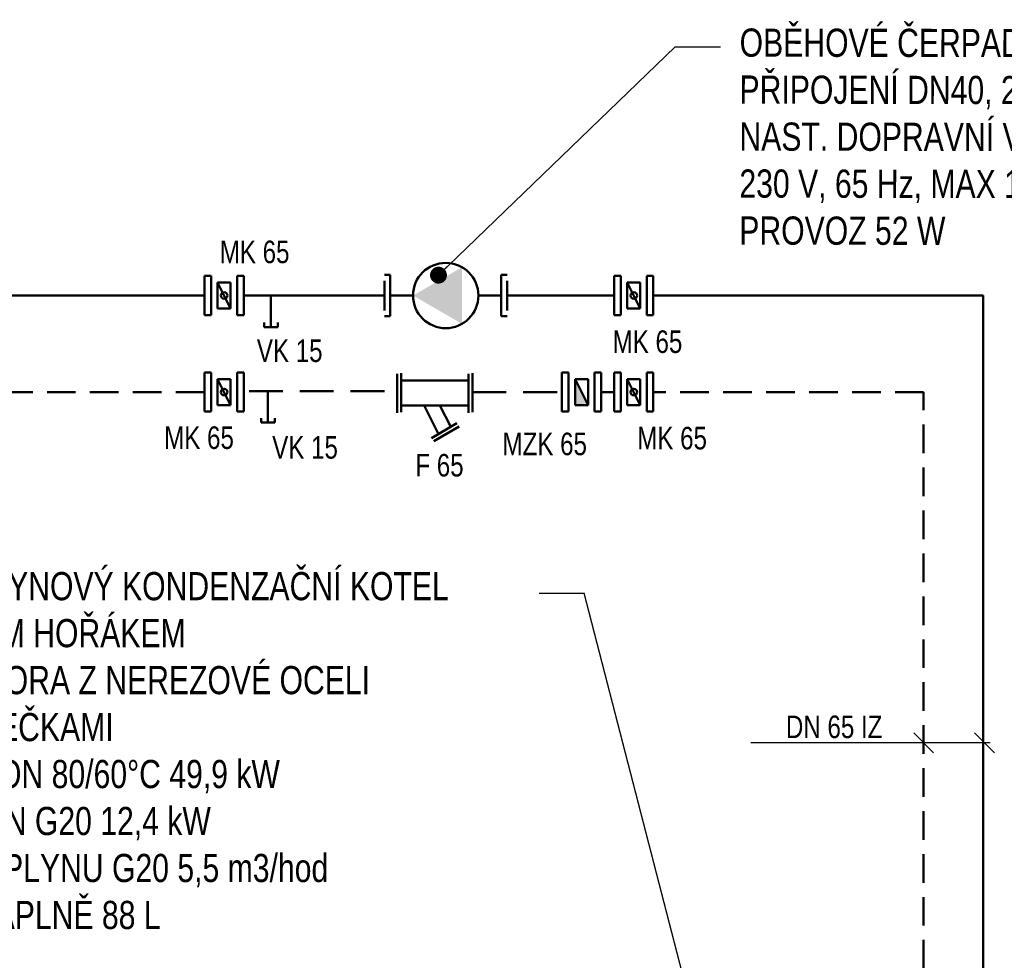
# Model space of a CAD drawing. Header units: millimetres. Extents: x -41881 to 54113, y -9946 to 101810.
# Tile 35 of 105: x -3594 to 773, y 12170 to 16343. Entities that reach past the tile are written whole.
import ezdxf

# ---------------------------------------------------------------- set-up
doc = ezdxf.new("R2010")
doc.units = ezdxf.units.MM
doc.linetypes.add('DASHED', pattern=[19.05, 12.7, -6.35])
doc.linetypes.add('HIDDEN', pattern=[0.75, 0.5, -0.25])
for name, color, linetype, lineweight in [('UT-armatury', 2, 'Continuous', 50), ('UT-potrubi_privodni', 3, 'Continuous', 50), ('UT-potrubi_zpetne', 3, 'DASHED', 50), ('UT-texty_stredni', 7, 'Continuous', 25)]:
    doc.layers.add(name, color=color, linetype=linetype, lineweight=lineweight)
doc.layers.add('UT-armatury-popis', color=7, linetype='Continuous')
doc.layers.add('UT-potrubi_zpetne-popis', color=7, linetype='Continuous')
doc.styles.get("Standard").update_dxf_attribs({"font": 'ic-simplex.shx', "width": 0.8})
doc.dimstyles.new('CADKON', dxfattribs={"dimscale": 50, "dimtxt": 2.5, "dimasz": 2.5, "dimexe": 1.8, "dimexo": 0, "dimgap": 0.6, "dimtad": 1, "dimrnd": 10, "dimtxsty": 'Standard', "dimblk1": 'OBLIQUE', "dimblk2": 'OBLIQUE', "dimsah": 1, "dimcen": 2.5, "dimadec": 1, "dimazin": 2, "dimtfac": 1, "dimtdec": 4, "dimtix": 1, "dimtmove": 2, "dimatfit": 3, "dimldrblk": 'OPEN30', "dimfxl": 5, "dimtfill": 1, "dimtolj": 1, "dimarcsym": 0})

# ---------------------------------------------------------------- blocks, each defined once
blk = doc.blocks.new('_OBLIQUE')
at = {"color": 0, "linetype": 'ByBlock'}
blk.add_line((-0.5, -0.5), (0.5, 0.5), dxfattribs=at)
blk = doc.blocks.new('*U60')
at = {"color": 0, "linetype": 'ByBlock', "lineweight": -2}
for p, q in [((0, 0), (140, 0)), ((140, 30), (120, 30)), ((140, 30), (140, -30)), ((140, -30), (120, -30))]:
    blk.add_line(p, q, dxfattribs=at)
blk = doc.blocks.new('*U67', base_point=(33738.7, -6403))
at = {"color": 0, "linetype": 'ByBlock'}
for p, q in [((33754.2, -6348.7), (33738.7, -6348.7)), ((33754.2, -6457.3), (33754.2, -6348.7)), ((34044.5, -6348.7), (34060, -6348.7)), ((34044.5, -6457.3), (34044.5, -6348.7)), ((33738.7, -6441.8), (33738.7, -6364.2)), ((34060, -6441.8), (34060, -6364.2)), ((33754.2, -6403), (33813.8, -6403)), ((34044.5, -6403), (33984.9, -6403)), ((33754.2, -6457.3), (33738.7, -6457.3)), ((34044.5, -6457.3), (34060, -6457.3))]:
    blk.add_line(p, q, dxfattribs=at)
at = {"color": 0, "linetype": 'ByBlock', "ltscale": 10}
blk.add_ellipse((33899.4, -6403), major_axis=(85.5, 0), ratio=1, start_param=1.570796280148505, end_param=7.853981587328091, dxfattribs=at)
at = {"color": 0, "linetype": 'ByBlock'}
blk.add_solid([(33984.9, -6403), (33856.6, -6477.1), (33856.6, -6328.9)], dxfattribs=at)

msp = doc.modelspace()

# ---------------------------------------------------------------- linework, layer by layer
at = {"layer": 'UT-armatury', "linetype": 'Continuous', "transparency": 33554687}
for p, q in [((-2774.172, 15206.101), (-2774.172, 15032.456)), ((-2745.231, 15206.101), (-2774.172, 15206.101)), ((-2745.231, 15032.456), (-2745.231, 15206.101)), ((-2629.468, 15206.101), (-2629.468, 15032.456)), ((-2600.527, 15206.101), (-2629.468, 15206.101)), ((-2600.527, 15032.456), (-2600.527, 15206.101)), ((-928.548, 15206.101), (-957.489, 15206.101)), ((-957.489, 15206.101), (-957.489, 15032.456)), ((-928.548, 15032.456), (-928.548, 15206.101)), ((-783.844, 15206.101), (-812.785, 15206.101)), ((-812.785, 15206.101), (-812.785, 15032.456)), ((-783.844, 15032.456), (-783.844, 15206.101)), ((-2716.29, 15177.16), (-2716.29, 15061.397)), ((-2716.29, 15177.16), (-2658.409, 15061.397)), ((-2716.29, 15177.16), (-2658.409, 15177.16)), ((-2658.409, 15177.16), (-2658.409, 15061.397)), ((-899.607, 15177.16), (-841.726, 15061.397)), ((-899.607, 15177.16), (-841.726, 15177.16)), ((-899.607, 15177.16), (-899.607, 15061.397)), ((-841.726, 15177.16), (-841.726, 15061.397)), ((-2774.172, 15032.456), (-2745.231, 15032.456)), ((-2658.409, 15061.397), (-2716.29, 15061.397)), ((-2629.468, 15032.456), (-2600.527, 15032.456)), ((-957.489, 15032.456), (-928.548, 15032.456)), ((-841.726, 15061.397), (-899.607, 15061.397)), ((-812.785, 15032.456), (-783.844, 15032.456)), ((-2745.231, 14777.951), (-2774.172, 14777.951)), ((-2774.172, 14777.951), (-2774.172, 14604.307)), ((-2745.231, 14604.307), (-2745.231, 14777.951)), ((-2629.468, 14777.951), (-2629.468, 14604.307)), ((-2600.527, 14777.951), (-2629.468, 14777.951)), ((-2600.527, 14604.307), (-2600.527, 14777.951)), ((-1920.149, 14772.682), (-1920.149, 14599.037)), ((-1902.785, 14774.852), (-1902.785, 14601.208)), ((-1603.248, 14772.682), (-1603.248, 14599.037)), ((-1585.884, 14774.852), (-1585.884, 14601.208)), ((-1189.015, 14777.951), (-1189.015, 14604.307)), ((-1160.074, 14777.951), (-1189.015, 14777.951)), ((-1160.074, 14604.307), (-1160.074, 14777.951)), ((-1044.311, 14777.951), (-1044.311, 14604.307)), ((-1015.37, 14777.951), (-1044.311, 14777.951)), ((-1015.37, 14604.307), (-1015.37, 14777.951)), ((-928.548, 14777.951), (-957.489, 14777.951)), ((-957.489, 14777.951), (-957.489, 14604.307)), ((-928.548, 14604.307), (-928.548, 14777.951)), ((-783.844, 14777.951), (-812.785, 14777.951)), ((-812.785, 14777.951), (-812.785, 14604.307)), ((-783.844, 14604.307), (-783.844, 14777.951)), ((-2716.29, 14749.01), (-2716.29, 14633.248)), ((-2716.29, 14749.01), (-2658.409, 14749.01)), ((-2716.29, 14749.01), (-2658.409, 14633.248)), ((-2658.409, 14749.01), (-2658.409, 14633.248)), ((-1900.614, 14742.294), (-1603.248, 14742.294)), ((-1131.133, 14633.248), (-1131.133, 14749.01)), ((-1073.252, 14633.248), (-1131.133, 14749.01)), ((-1131.133, 14749.01), (-1073.252, 14749.01)), ((-1073.252, 14633.248), (-1073.252, 14749.01)), ((-899.607, 14749.01), (-841.726, 14633.248)), ((-899.607, 14749.01), (-841.726, 14749.01)), ((-899.607, 14749.01), (-899.607, 14633.248)), ((-841.726, 14749.01), (-841.726, 14633.248)), ((-2658.409, 14633.248), (-2716.29, 14633.248)), ((-1900.614, 14631.596), (-1603.248, 14631.596)), ((-1800.769, 14631.596), (-1739.993, 14510.045)), ((-1731.311, 14631.596), (-1682.196, 14537.446)), ((-1073.252, 14633.248), (-1131.133, 14633.248)), ((-841.726, 14633.248), (-899.607, 14633.248)), ((-2774.172, 14604.307), (-2745.231, 14604.307)), ((-2629.468, 14604.307), (-2600.527, 14604.307)), ((-1189.015, 14604.307), (-1160.074, 14604.307)), ((-1044.311, 14604.307), (-1015.37, 14604.307)), ((-957.489, 14604.307), (-928.548, 14604.307)), ((-812.785, 14604.307), (-783.844, 14604.307)), ((-1768.21, 14486.168), (-1655.341, 14553.456)), ((-1757.357, 14473.145), (-1644.489, 14538.262))]:
    msp.add_line(p, q, dxfattribs=at)
at = {"layer": 'UT-armatury', "linetype": 'Continuous', "ltscale": 20, "transparency": 33554687}
for centre in [(-2687.35, 15119.278), (-870.667, 15119.278), (-2687.35, 14691.129), (-870.667, 14691.129)]:
    msp.add_circle(centre, 14.47, dxfattribs=at)
at = {"layer": 'UT-armatury', "transparency": 33554687}
msp.add_solid([(-1131.133, 14749.01), (-1131.133, 14633.248), (-1073.252, 14633.248)], dxfattribs=at)
at = {"layer": 'UT-potrubi_privodni', "ltscale": 20, "transparency": 33554687}
msp.add_line((-2600.527, 15119.278), (-1976.634, 15119.278), dxfattribs=at)
at = {"layer": 'UT-potrubi_privodni', "ltscale": 10}
for points in [[(-2774.172, 15119.278), (-9040.826, 15119.278), (-9040.826, 12421.301)], [(-957.489, 15119.278), (-1432.037, 15119.278)], [(1078.551, 10531.584), (678.216, 10531.584), (678.216, 15119.278), (-783.844, 15119.278)]]:
    msp.add_lwpolyline(points, dxfattribs=at)
at = {"layer": 'UT-potrubi_zpetne', "linetype": 'HIDDEN', "ltscale": 300}
for p, q in [((-2576.723, 14695.624), (-1920.149, 14695.624)), ((-1585.884, 14691.129), (-1189.015, 14691.129)), ((-1015.37, 14691.129), (-957.489, 14691.129))]:
    msp.add_line(p, q, dxfattribs=at)
at = {"layer": 'UT-potrubi_zpetne', "ltscale": 10}
for points in [[(-2774.172, 14691.129), (-8420.788, 14691.129), (-8420.788, 12421.301)], [(1203.446, 10228.696), (414.955, 10228.696), (414.955, 14691.129), (-783.844, 14691.129)]]:
    msp.add_lwpolyline(points, dxfattribs=at)
at = {"layer": 'UT-potrubi_zpetne-popis', "color": 2, "ltscale": 10}
for p, q in [((370.761, 13178.95), (459.149, 13090.562)), ((640.172, 13178.95), (728.56, 13090.562)), ((709.366, 13134.756), (-350.759, 13134.756))]:
    msp.add_line(p, q, dxfattribs=at)
at = {"layer": 'UT-texty_stredni', "ltscale": 10}
for p, q in [((-686.308, 16222.452), (-486.308, 16222.803)), ((-1290.519, 13798.636), (-1090.519, 13798.636))]:
    msp.add_line(p, q, dxfattribs=at)

# ---------------------------------------------------------------- block references
at = {"layer": 'UT-armatury', "ltscale": 10, "xscale": -1.695118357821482, "yscale": 1.695118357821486, "zscale": 1.695118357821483, "rotation": 359.9999999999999}
msp.add_blockref('*U67', (-1432.037, 15119.278), dxfattribs=at)
at = {"layer": 'UT-armatury'}
for p, rotation in [((-2479.471, 15119.278), 270.0000000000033), ((-2492.742, 14695.624), 270)]:
    msp.add_blockref('*U60', p, dxfattribs=dict(at, rotation=rotation))

# ---------------------------------------------------------------- texts
at = {"layer": 'UT-armatury-popis', "ltscale": 10, "char_height": 100, "attachment_point": 5}
for s, insert, width in [('MK 65', (-2551.975, 15312.142), 608.01876), ('MK 65', (-809.68, 14913.942), 608.01876), ('VK 15', (-2396.365, 14873.774), 384.37317), ('MK 65', (-2798.521, 14488.114), 608.01876), ('MK 65', (-700.547, 14486.22), 608.01876), ('VK 15', (-2328.355, 14444.982), 384.37317), ('MZK 65', (-1265.406, 14460.372), 608.01876), ('F 65', (-1732.13, 14365.979), 377.16159)]:
    msp.add_mtext(s, dxfattribs=dict(at, insert=insert, width=width))
at = {"layer": 'UT-potrubi_zpetne-popis', "ltscale": 10, "insert": (232.198, 13154.756), "char_height": 100, "width": 544.8619, "attachment_point": 9}
msp.add_mtext('DN 65 IZ', dxfattribs=at)
at = {"layer": 'UT-texty_stredni', "ltscale": 10, "insert": (-401.019, 16303.894), "char_height": 125, "width": 2926.61876, "attachment_point": 1, "rotation": 359.899321}
msp.add_mtext('OBĚHOVÉ ČERPADLO S EC MOTOREM\\PPŘIPOJENÍ DN40, 220 mm, PN 6/10\\PNAST. DOPRAVNÍ VÝŠKY 2,5 m\\P230 V, 65 Hz, MAX 130 W\\PPROVOZ 52 W', dxfattribs=at)
at = {"layer": 'UT-texty_stredni', "ltscale": 10, "insert": (-4759.83, 13892.706), "char_height": 125, "width": 4360.43924, "attachment_point": 1}
msp.add_mtext('STACIONÁRNÍ PLYNOVÝ KONDENZAČNÍ KOTEL\\PS MODULOVANÝM HOŘÁKEM\\PSPALOVACÍ KOMORA Z NEREZOVÉ OCELI\\PSE DVĚMA ZPÁTEČKAMI\\PJMENOVITÝ VÝKON 80/60°C 49,9 kW\\PMINIMÁLNÍ VÝKON G20 12,4 kW\\PMAX SPOTŘEBA PLYNU G20 5,5 m3/hod\\POBJEM VODNÍ NÁPLNĚ 88 L', dxfattribs=at)

# ---------------------------------------------------------------- leaders
at = {"layer": 'UT-texty_stredni', "ltscale": 10}
for points, override in [([(-1736.651, 15209.71), (-686.308, 16222.452)], {"dimscale": 1, "dimasz": 75, "dimtih": 0, "dimtoh": 0, "dimrnd": 0, "dimclrd": 0, "dimtix": 0, "dimtofl": 0, "dimldrblk": 'Dot'}), ([(-547.177, 11695.262), (-1090.519, 13798.636)], {"dimscale": 1, "dimasz": 125, "dimtih": 0, "dimtoh": 0, "dimrnd": 0, "dimclrd": 0, "dimtix": 0, "dimtofl": 0, "dimldrblk": 'Dot'})]:
    msp.add_leader(points, dimstyle='CADKON', override=override, dxfattribs=at)

doc.saveas('drawing.dxf')
